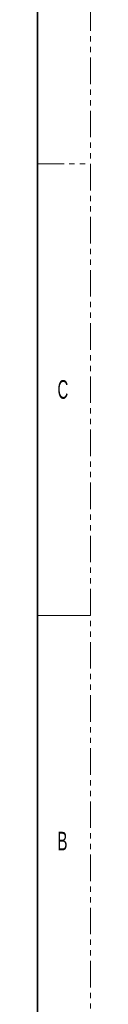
# Model space of a CAD drawing. Header units: millimetres. Extents: x 0 to 1118, y 0 to 864.
# Tile 74 of 85: x 1105 to 1118, y 123 to 358. Entities that reach past the tile are written whole.
import ezdxf

# ---------------------------------------------------------------- set-up
doc = ezdxf.new("R2010")
doc.units = ezdxf.units.MM
doc.linetypes.add('PHANTOM', pattern=[12.7, 6.35, -1.27, 1.27, -1.27, 1.27, -1.27])
doc.styles.add('SLDTEXTSTYLE1', font='TXT', dxfattribs={"width": 0.6})

msp = doc.modelspace()

# ---------------------------------------------------------------- linework, layer by layer
at = {"color": 7, "linetype": 'PHANTOM', "lineweight": 18}
for p, q in [((1117.6, 0), (1117.6, 863.6)), ((1104.9, 323.85), (1117.6, 323.85))]:
    msp.add_line(p, q, dxfattribs=at)
at = {"color": 7, "linetype": 'Continuous', "lineweight": 35}
msp.add_line((1104.9, 838.2), (1104.9, 25.4), dxfattribs=at)
at = {"color": 7, "linetype": 'Continuous', "lineweight": 18}
msp.add_line((1104.9, 215.9), (1117.6, 215.9), dxfattribs=at)

# ---------------------------------------------------------------- texts
at = {"color": 7, "linetype": 'Continuous', "lineweight": 0, "char_height": 4.445, "attachment_point": 1, "style": 'SLDTEXTSTYLE1'}
for s, insert in [('C', (1109.694, 272.148)), ('B', (1109.694, 164.198))]:
    msp.add_mtext(s, dxfattribs=dict(at, insert=insert))

doc.saveas('drawing.dxf')
